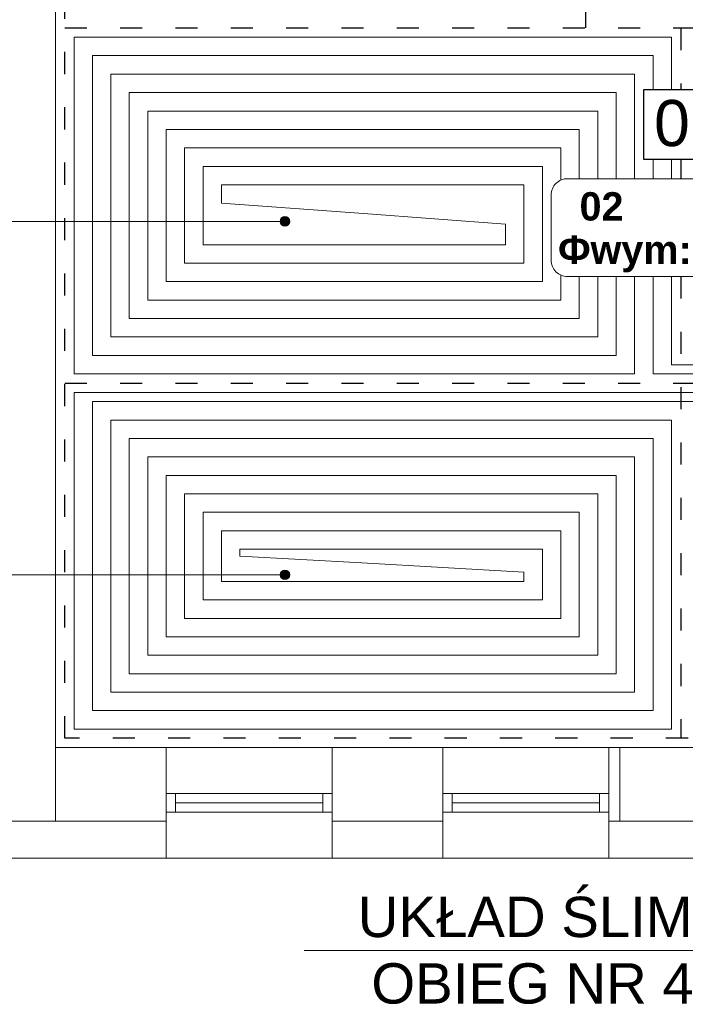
# Model space of a CAD drawing. Extents: x 280060 to 689961, y 120405 to 160329.
# Tile 11 of 85: x 658019 to 658380, y 149751 to 150284. Entities that reach past the tile are written whole.
import ezdxf
from ezdxf.lldxf.tags import DXFTag

# ---------------------------------------------------------------- set-up
doc = ezdxf.new("R2010")
doc.units = 0
doc.header["$MEASUREMENT"] = 0
doc.linetypes.add('ACAD_ISO03W100', pattern=[30, 12, -18])
for name, color, linetype, lineweight in [('KAM-pro Biała Zarys', 7, 'CONTINUOUS', 9), ('KAM-pro Opis C.O.', 16, 'CONTINUOUS', 13), ('KAM-pro opis Temperatury', 102, 'CONTINUOUS', 18), ('KAM-pro Podkład Sanitarny', 253, 'CONTINUOUS', 25), ('KAM-pro Przerywana Podłogówka', 150, 'ACAD_ISO03W100', 9)]:
    doc.layers.add(name, color=color, linetype=linetype, lineweight=lineweight)
doc.layers.add('KAM-pro Podłogówka Powrót', color=7, linetype='DASH', lineweight=9, true_color=0x008000)
doc.layers.add('KAM-pro Podłogówka Zasilanie', color=7, linetype='SOLID', lineweight=9, true_color=0xff8000)
doc.styles.add('ARIAL', font='arial.ttf')
tags = doc.linetypes.add('DASH', pattern=[15, 10, -5]).pattern_tags.tags
tags[6:7] = [DXFTag(74, 4), DXFTag(75, 0), DXFTag(340, '0'), DXFTag(46, 0.0), DXFTag(50, 0.0), DXFTag(44, 0.0), DXFTag(45, 0.0)]
tags[4:5] = [DXFTag(74, 4), DXFTag(75, 0), DXFTag(340, '0'), DXFTag(46, 0.0), DXFTag(50, 0.0), DXFTag(44, 0.0), DXFTag(45, 0.0)]
tags = doc.linetypes.add('SOLID', pattern=[10, 10, 0]).pattern_tags.tags
tags[6:7] = [DXFTag(74, 4), DXFTag(75, 0), DXFTag(340, '0'), DXFTag(46, 0.0), DXFTag(50, 0.0), DXFTag(44, 0.0), DXFTag(45, 0.0)]
tags[4:5] = [DXFTag(74, 4), DXFTag(75, 0), DXFTag(340, '0'), DXFTag(46, 0.0), DXFTag(50, 0.0), DXFTag(44, 0.0), DXFTag(45, 0.0)]

msp = doc.modelspace()

# ---------------------------------------------------------------- hatches: boundary and pattern name
at = {"layer": 'KAM-pro Opis C.O.'}
h = msp.add_hatch(color=32, dxfattribs=at)
h.dxf.hatch_style = 1
h.paths.add_polyline_path([(658160.54, 150175.17, 1), (658165.73, 150175.17, 1)])
h = msp.add_hatch(color=32, dxfattribs=at)
h.dxf.hatch_style = 1
h.paths.add_polyline_path([(658160.54, 149983.59, 1), (658165.73, 149983.59, 1)])

# ---------------------------------------------------------------- linework, layer by layer
at = {"layer": 'KAM-pro Biała Zarys', "lineweight": 25}
msp.add_lwpolyline([(658357.73, 150246.72), (658406.9, 150246.72), (658406.9, 150208.7), (658357.73, 150208.7)], close=True, dxfattribs=at)
at = {"layer": 'KAM-pro Opis C.O.', "color": 32}
for p, q in [((657614.29, 150175.17), (658163.13, 150175.17)), ((657614.29, 149983.59), (658163.13, 149983.59)), ((658173.52, 149779.92), (658525.56, 149779.92))]:
    msp.add_line(p, q, dxfattribs=at)
for centre in [(658163.13, 150175.17), (658163.13, 149983.59)]:
    msp.add_circle(centre, 2.6, dxfattribs=at)
at = {"layer": 'KAM-pro opis Temperatury', "color": 3}
msp.add_lwpolyline([(658316.32, 150145.32), (658446.65, 150145.32, 0.414214), (658455.49, 150154.15), (658455.49, 150189.49, 0.414214), (658446.65, 150198.32), (658316.32, 150198.32, 0.414214), (658307.49, 150189.49), (658307.49, 150154.15, 0.414214), (658316.32, 150145.32)], format="xyb", dxfattribs=at)
at = {"layer": 'KAM-pro Podkład Sanitarny', "lineweight": 20, "ltscale": 13}
for p, q in [((658038.75, 149890), (658038.75, 150455)), ((658098.75, 149890), (658038.75, 149890)), ((658038.75, 149890), (658716.75, 149890)), ((658038.75, 149890), (658038.75, 149850)), ((658098.75, 149890), (658098.75, 149830)), ((658098.75, 149890), (658188.75, 149890)), ((658248.75, 149890), (658188.75, 149890)), ((658188.75, 149890), (658188.75, 149830)), ((658248.75, 149890), (658248.75, 149830)), ((658248.75, 149890), (658338.75, 149890)), ((658453.75, 149890), (658338.75, 149890)), ((658338.75, 149890), (658338.75, 149830)), ((658344.75, 149890), (658344.75, 149850)), ((658098.75, 149865), (658188.75, 149865)), ((658103.75, 149855), (658103.75, 149865)), ((658183.75, 149855), (658183.75, 149865)), ((658248.75, 149865), (658338.75, 149865)), ((658253.75, 149855), (658253.75, 149865)), ((658333.75, 149855), (658333.75, 149865)), ((658103.75, 149860), (658183.75, 149860)), ((658253.75, 149860), (658333.75, 149860)), ((658098.75, 149855), (658188.75, 149855)), ((658098.75, 149855), (658103.75, 149855)), ((658248.75, 149855), (658338.75, 149855)), ((658248.75, 149855), (658253.75, 149855)), ((658098.75, 149850), (657998.75, 149850)), ((658248.75, 149850), (658188.75, 149850)), ((658453.75, 149850), (658338.75, 149850)), ((658098.75, 149830), (657978.75, 149830)), ((658098.75, 149830), (658188.75, 149830)), ((658248.75, 149830), (658188.75, 149830)), ((658248.75, 149830), (658338.75, 149830)), ((658453.75, 149830), (658338.75, 149830))]:
    msp.add_line(p, q, dxfattribs=at)
at = {"layer": 'KAM-pro Podłogówka Powrót', "color": 4}
for p, q in [((658205.75, 150179.37), (658282.75, 150173.75)), ((658362.75, 150092.5), (658686.75, 150092.5)), ((658058.75, 150077.5), (658696.75, 150077.5)), ((658204.75, 149990), (658138.75, 149993.75))]:
    msp.add_line(p, q, dxfattribs=at)
for points in [[(658058.75, 150265), (658362.75, 150265), (658362.75, 150246.72)], [(658342.75, 150102.5), (658058.75, 150102.5), (658058.75, 150265)], [(658078.75, 150245), (658342.75, 150245), (658342.75, 150198.32)], [(658322.75, 150122.5), (658078.75, 150122.5), (658078.75, 150245)], [(658098.75, 150225), (658322.75, 150225), (658322.75, 150198.32)], [(658302.75, 150142.5), (658098.75, 150142.5), (658098.75, 150225)], [(658362.75, 150208.7), (658362.75, 150198.32)], [(658118.75, 150205), (658302.75, 150205), (658302.75, 150142.5)], [(658282.75, 150162.5), (658118.75, 150162.5), (658118.75, 150205)], [(658282.75, 150173.75), (658282.75, 150162.5)], [(658322.75, 150145.32), (658322.75, 150122.5)], [(658342.75, 150145.32), (658342.75, 150102.5)], [(658362.75, 150145.32), (658362.75, 150092.5)], [(658362.75, 149910), (658058.75, 149910), (658058.75, 150077.5)], [(658342.75, 149930), (658078.75, 149930), (658078.75, 150057.5)], [(658078.75, 150057.5), (658362.75, 150057.5), (658362.75, 149910)], [(658322.75, 149950), (658098.75, 149950), (658098.75, 150037.5)], [(658098.75, 150037.5), (658342.75, 150037.5), (658342.75, 149930)], [(658302.75, 149970), (658118.75, 149970), (658118.75, 150017.5)], [(658118.75, 150017.5), (658322.75, 150017.5), (658322.75, 149950)], [(658138.75, 149997.5), (658302.75, 149997.5), (658302.75, 149970)], [(658138.75, 149993.75), (658138.75, 149997.5)]]:
    msp.add_lwpolyline(points, dxfattribs=at)
at = {"layer": 'KAM-pro Podłogówka Zasilanie', "color": 1}
for p, q in [((658205.75, 150179.37), (658128.75, 150185)), ((658372.75, 150097.5), (658681.75, 150097.5)), ((658048.75, 150082.5), (658691.75, 150082.5)), ((658292.75, 149985), (658204.75, 149990)), ((658292.75, 149980), (658292.75, 149985))]:
    msp.add_line(p, q, dxfattribs=at)
for points in [[(658048.75, 150275), (658372.75, 150275), (658372.75, 150246.72)], [(658352.75, 150092.5), (658048.75, 150092.5), (658048.75, 150275)], [(658068.75, 150255), (658352.75, 150255), (658352.75, 150198.32)], [(658332.75, 150112.5), (658068.75, 150112.5), (658068.75, 150255)], [(658088.75, 150235), (658332.75, 150235), (658332.75, 150198.32)], [(658312.75, 150132.5), (658088.75, 150132.5), (658088.75, 150235)], [(658108.75, 150215), (658312.75, 150215), (658312.75, 150197.57)], [(658292.75, 150152.5), (658108.75, 150152.5), (658108.75, 150215)], [(658372.75, 150208.7), (658372.75, 150198.32)], [(658128.75, 150195), (658292.75, 150195), (658292.75, 150152.5)], [(658128.75, 150185), (658128.75, 150195)], [(658312.75, 150146.07), (658312.75, 150132.5)], [(658332.75, 150145.32), (658332.75, 150112.5)], [(658352.75, 150145.32), (658352.75, 150092.5)], [(658372.75, 150145.32), (658372.75, 150097.5)], [(658372.75, 149900), (658048.75, 149900), (658048.75, 150082.5)], [(658352.75, 149920), (658068.75, 149920), (658068.75, 150067.5)], [(658068.75, 150067.5), (658372.75, 150067.5), (658372.75, 149900)], [(658332.75, 149940), (658088.75, 149940), (658088.75, 150047.5)], [(658088.75, 150047.5), (658352.75, 150047.5), (658352.75, 149920)], [(658312.75, 149960), (658108.75, 149960), (658108.75, 150027.5)], [(658108.75, 150027.5), (658332.75, 150027.5), (658332.75, 149940)], [(658292.75, 149980), (658128.75, 149980), (658128.75, 150007.5)], [(658128.75, 150007.5), (658312.75, 150007.5), (658312.75, 149960)]]:
    msp.add_lwpolyline(points, dxfattribs=at)
at = {"layer": 'KAM-pro Przerywana Podłogówka', "color": 92, "lineweight": 25}
for p, q in [((658326.25, 150280), (658326.25, 150478)), ((658043.75, 149895), (658043.75, 150450)), ((658043.75, 150280), (659043.75, 150280)), ((658377.75, 150280), (658377.75, 150246.72)), ((658377.75, 150208.7), (658377.75, 150198.32)), ((658377.75, 150145.32), (658377.75, 149895)), ((658043.75, 150087.5), (658711.75, 150087.5)), ((658771.75, 149895), (658043.75, 149895))]:
    msp.add_line(p, q, dxfattribs=at)

# ---------------------------------------------------------------- texts
at = {"layer": 'KAM-pro Biała Zarys', "lineweight": 25, "insert": (658363.3, 150240.96), "char_height": 25, "width": 31.1703, "attachment_point": 1, "style": 'ARIAL'}
msp.add_mtext('02', dxfattribs=at)
at = {"layer": 'KAM-pro Opis C.O.', "color": 32, "style": 'ARIAL'}
for s, p in [('UKŁAD ŚLIMAKOWY', (658202.64, 149787.23)), ('OBIEG NR 4 RP3 ', (658209.99, 149751.17))]:
    msp.add_text(s, height=21.87, dxfattribs=at).set_placement(p)
at = {"layer": 'KAM-pro opis Temperatury', "color": 3, "char_height": 15.3515, "attachment_point": 7}
for s, insert in [('{\\fArial|b1|i0|c238|p34;02}', (658322.89, 150175.42)), ('{\\fArial|b1|i0|c0|p34;Φ\\fArial|b1|i0|c238|p34;wym:2510W}', (658311.28, 150147.52))]:
    msp.add_mtext(s, dxfattribs=dict(at, insert=insert))

doc.saveas('drawing.dxf')
